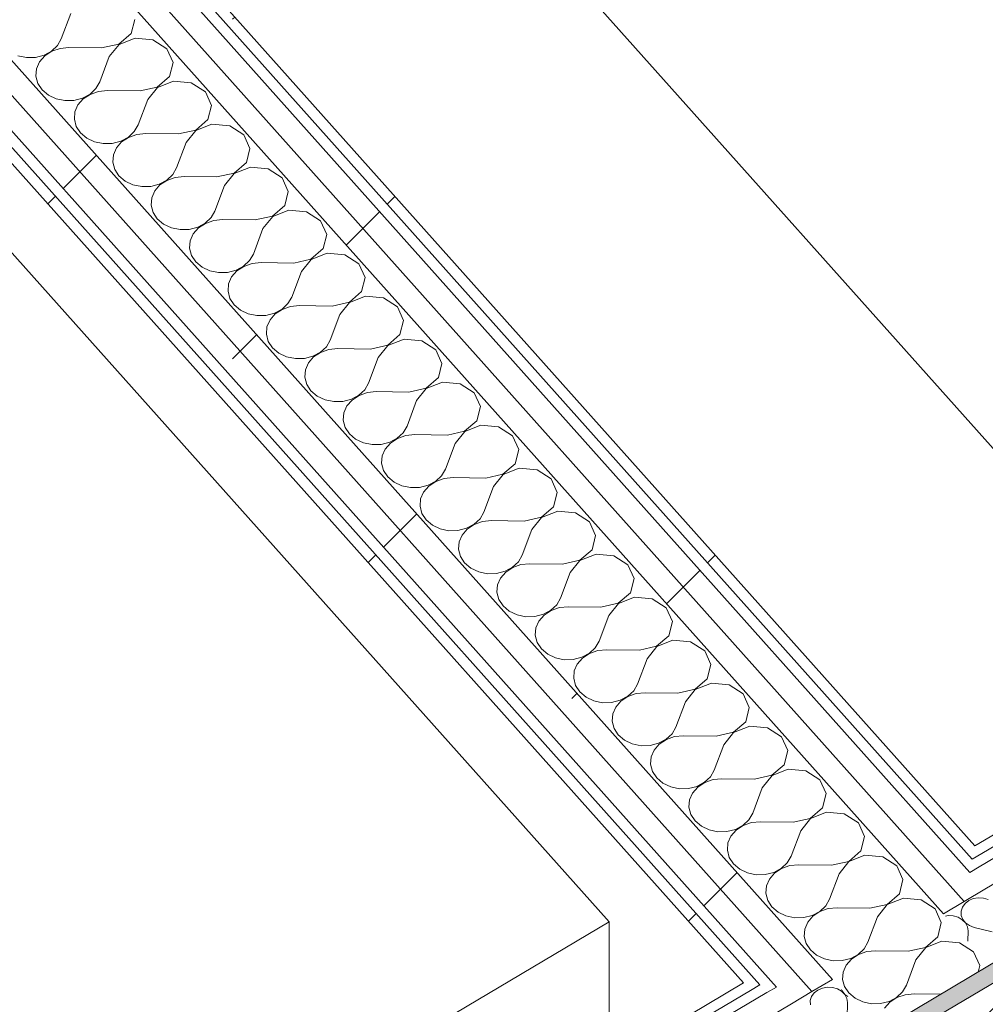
# Model space of a CAD drawing. Header units: millimetres. Extents: x -36631 to 27388, y -24993 to 6945.
# Tile 52 of 256: x -13536 to -13013, y -8255 to -7722. Entities that reach past the tile are written whole.
import ezdxf

# ---------------------------------------------------------------- set-up
doc = ezdxf.new("R2010")
doc.units = ezdxf.units.MM
doc.header["$MEASUREMENT"] = 0
doc.linetypes.add('Wipeout_Contour', pattern=[1000, 0, -1000])
for name, color, linetype in [('12_FAÇ_Façana', 7, 'Continuous'), ('Nuevo_08_E_Envans secs', 7, 'Continuous'), ('Nuevo_09_EI_Mobiliari cuines', 7, 'Continuous'), ('Nuevo_09_EI_Mobiliari general', 7, 'Continuous')]:
    doc.layers.add(name, color=color, linetype=linetype)
for name, color, linetype, lineweight, true_color in [('12_FAÇ_Façana_Pluma_Nº__176', 7, 'Continuous', 15, 0x93a0c6), ('Nuevo_08_E_Envans secs_Pluma_Nº__102', 7, 'Continuous', 5, 0xcccccc), ('Nuevo_08_E_Envans secs_Pluma_Nº__171', 171, 'Continuous', 13, 0xaaaaff), ('Nuevo_08_E_Envans secs_Pluma_Nº__177', 7, 'Continuous', 15, 0xf7e046)]:
    doc.layers.add(name, color=color, linetype=linetype, lineweight=lineweight, true_color=true_color)
for name, color, linetype, lineweight in [('12_FAÇ_Façana_Pluma_Nº__2', 8, 'Continuous', 5), ('12_FAÇ_Façana_Pluma_Nº__7', 7, 'Continuous', 5), ('Nuevo_08_E_Envans secs_Pluma_Nº__1', 7, 'Continuous', 5), ('Nuevo_09_EI_Mobiliari cuines_Pluma_Nº__1', 7, 'Continuous', 5), ('Nuevo_09_EI_Mobiliari cuines_Pluma_Nº__24', 252, 'Continuous', 5), ('Nuevo_09_EI_Mobiliari general_Pluma_Nº__1', 7, 'Continuous', 5)]:
    doc.layers.add(name, color=color, linetype=linetype, lineweight=lineweight)
pattern_1 = [(45, (0, 0), (-183.8478, 183.8478), [195, -65]), (45, (7e-14, 183.85), (-183.8478, 183.8478), [195, -65])]

# ---------------------------------------------------------------- blocks, each defined once
blk = doc.blocks.new('Elem Sección_78_1')
at = {"layer": '12_FAÇ_Façana_Pluma_Nº__176', "linetype": 'Continuous', "lineweight": 0, "true_color": 0x495063}
blk.add_hatch(color=251, dxfattribs=at).paths.add_polyline_path([(-13789.9, -8695.06), (-13783.66, -8702.05), (-11380.21, -7278.72), (-11386.45, -7271.74)])
at = {"layer": '12_FAÇ_Façana_Pluma_Nº__2', "linetype": 'Continuous', "lineweight": 5}
h = blk.add_hatch(dxfattribs=at)
h.set_pattern_fill('Ceramic_0001', color=8, style=0, pattern_type=2)
h.set_pattern_definition([(45, (0, 0), (-21.213203, 21.213203), [])])
h.paths.add_polyline_path([(-13783.66, -8702.05), (-13649.45, -8852.22), (-11246.01, -7428.9), (-11380.21, -7278.72)])
at = {"layer": '12_FAÇ_Façana_Pluma_Nº__7', "color": 7, "linetype": 'Continuous', "lineweight": 5}
blk.add_line((-11380.21, -7278.72), (-13783.66, -8702.05), dxfattribs=at)
at = {"layer": '12_FAÇ_Façana_Pluma_Nº__7', "color": 7, "linetype": 'Continuous', "lineweight": 5, "flags": 128}
blk.add_lwpolyline([(-11386.45, -7271.74), (-13010.64, -8233.58), (-13070.71, -8269.16), (-13789.9, -8695.06)], dxfattribs=at)
blk = doc.blocks.new('*X247')
at = {"layer": 'Nuevo_08_E_Envans secs_Pluma_Nº__102', "color": 254, "linetype": 'Continuous', "lineweight": 5, "true_color": 0xcccccc}
for p, q in [((-13508.25, -7718.36), (-13513.46, -7732.12)), ((-13475.65, -7729.21), (-13473.71, -7721.5)), ((-13515.52, -7735.72), (-13513.46, -7732.12)), ((-13482.27, -7734.94), (-13475.65, -7729.21)), ((-13473.45, -7731.67), (-13482.19, -7735.03)), ((-13463.84, -7732.54), (-13473.45, -7731.67)), ((-13456.24, -7737.4), (-13463.84, -7732.54)), ((-13522.8, -7740.9), (-13518.71, -7738.72)), ((-13518.63, -7738.81), (-13522.43, -7741.3)), ((-13518.71, -7738.72), (-13515.52, -7735.72)), ((-13514.14, -7737.26), (-13518.63, -7738.81)), ((-13509.29, -7736.77), (-13514.14, -7737.26)), ((-13491.61, -7736.98), (-13509.29, -7736.77)), ((-13491.61, -7736.98), (-13482.27, -7734.94)), ((-13482.19, -7735.03), (-13487.45, -7741.64)), ((-13452.91, -7744.78), (-13456.24, -7737.4)), ((-13537.06, -7741.21), (-13532.33, -7742.19)), ((-13532.33, -7742.19), (-13527.45, -7742.09)), ((-13527.45, -7742.09), (-13522.8, -7740.9)), ((-13525.26, -7744.54), (-13526.88, -7748.29)), ((-13522.43, -7741.3), (-13525.26, -7744.54)), ((-13487.45, -7741.64), (-13492.65, -7755.4)), ((-13454.84, -7752.49), (-13452.91, -7744.78)), ((-13526.88, -7748.29), (-13527.19, -7752.25)), ((-13527.19, -7752.25), (-13526.16, -7756.14)), ((-13494.71, -7759), (-13492.65, -7755.4)), ((-13461.47, -7758.22), (-13454.84, -7752.49)), ((-13452.64, -7754.95), (-13461.38, -7758.32)), ((-13443.04, -7755.83), (-13452.64, -7754.95)), ((-13526.16, -7756.14), (-13523.86, -7759.64)), ((-13523.86, -7759.64), (-13520.47, -7762.5)), ((-13497.91, -7762), (-13494.71, -7759)), ((-13493.33, -7760.55), (-13497.82, -7762.1)), ((-13488.49, -7760.06), (-13493.33, -7760.55)), ((-13470.8, -7760.26), (-13488.49, -7760.06)), ((-13470.8, -7760.26), (-13461.47, -7758.22)), ((-13461.38, -7758.32), (-13466.64, -7764.92)), ((-13435.43, -7760.68), (-13443.04, -7755.83)), ((-13432.1, -7768.07), (-13435.43, -7760.68)), ((-13520.47, -7762.5), (-13516.25, -7764.49)), ((-13516.25, -7764.49), (-13511.52, -7765.48)), ((-13511.52, -7765.48), (-13506.65, -7765.37)), ((-13506.65, -7765.37), (-13501.99, -7764.18)), ((-13501.63, -7764.59), (-13504.45, -7767.83)), ((-13501.99, -7764.18), (-13497.91, -7762)), ((-13497.82, -7762.1), (-13501.63, -7764.59)), ((-13466.64, -7764.92), (-13471.84, -7778.68)), ((-13504.45, -7767.83), (-13506.08, -7771.57)), ((-13434.03, -7775.78), (-13432.1, -7768.07)), ((-13506.08, -7771.57), (-13506.38, -7775.54)), ((-13506.38, -7775.54), (-13505.35, -7779.42)), ((-13440.66, -7781.51), (-13434.03, -7775.78)), ((-13505.35, -7779.42), (-13503.05, -7782.92)), ((-13473.91, -7782.28), (-13471.84, -7778.68)), ((-13450, -7783.55), (-13440.66, -7781.51)), ((-13440.58, -7781.6), (-13445.83, -7788.2)), ((-13431.84, -7778.23), (-13440.58, -7781.6)), ((-13422.23, -7779.11), (-13431.84, -7778.23)), ((-13414.63, -7783.96), (-13422.23, -7779.11)), ((-13503.05, -7782.92), (-13499.66, -7785.78)), ((-13499.66, -7785.78), (-13495.44, -7787.78)), ((-13485.84, -7788.65), (-13481.18, -7787.46)), ((-13481.18, -7787.46), (-13477.1, -7785.28)), ((-13477.02, -7785.38), (-13480.82, -7787.87)), ((-13477.1, -7785.28), (-13473.91, -7782.28)), ((-13472.52, -7783.83), (-13477.02, -7785.38)), ((-13467.68, -7783.34), (-13472.52, -7783.83)), ((-13450, -7783.55), (-13467.68, -7783.34)), ((-13411.29, -7791.35), (-13414.63, -7783.96)), ((-13495.44, -7787.78), (-13490.72, -7788.76)), ((-13490.72, -7788.76), (-13485.84, -7788.65)), ((-13483.64, -7791.11), (-13485.27, -7794.86)), ((-13480.82, -7787.87), (-13483.64, -7791.11)), ((-13445.83, -7788.2), (-13451.04, -7801.96)), ((-13413.23, -7799.06), (-13411.29, -7791.35)), ((-13485.27, -7794.86), (-13485.58, -7798.82)), ((-13485.58, -7798.82), (-13484.54, -7802.7)), ((-13484.54, -7802.7), (-13482.24, -7806.2)), ((-13453.1, -7805.56), (-13451.04, -7801.96)), ((-13419.85, -7804.79), (-13413.23, -7799.06)), ((-13411.03, -7801.52), (-13419.77, -7804.88)), ((-13401.42, -7802.39), (-13411.03, -7801.52)), ((-13393.82, -7807.25), (-13401.42, -7802.39)), ((-13482.24, -7806.2), (-13478.86, -7809.06)), ((-13460.37, -7810.75), (-13456.29, -7808.57)), ((-13456.21, -7808.66), (-13460.01, -7811.15)), ((-13456.29, -7808.57), (-13453.1, -7805.56)), ((-13451.72, -7807.11), (-13456.21, -7808.66)), ((-13446.87, -7806.62), (-13451.72, -7807.11)), ((-13429.19, -7806.83), (-13446.87, -7806.62)), ((-13429.19, -7806.83), (-13419.85, -7804.79)), ((-13419.77, -7804.88), (-13425.03, -7811.49)), ((-13390.49, -7814.63), (-13393.82, -7807.25)), ((-13478.86, -7809.06), (-13474.64, -7811.06)), ((-13474.64, -7811.06), (-13469.91, -7812.04)), ((-13469.91, -7812.04), (-13465.03, -7811.93)), ((-13465.03, -7811.93), (-13460.37, -7810.75)), ((-13460.01, -7811.15), (-13462.84, -7814.39)), ((-13425.03, -7811.49), (-13430.23, -7825.25)), ((-13464.46, -7818.14), (-13464.77, -7822.1)), ((-13462.84, -7814.39), (-13464.46, -7818.14)), ((-13392.42, -7822.34), (-13390.49, -7814.63)), ((-13464.77, -7822.1), (-13463.74, -7825.98)), ((-13399.05, -7828.07), (-13392.42, -7822.34)), ((-13390.22, -7824.8), (-13398.96, -7828.17)), ((-13380.62, -7825.67), (-13390.22, -7824.8)), ((-13463.74, -7825.98), (-13461.44, -7829.49)), ((-13461.44, -7829.49), (-13458.05, -7832.35)), ((-13435.49, -7831.85), (-13432.29, -7828.85)), ((-13432.29, -7828.85), (-13430.23, -7825.25)), ((-13426.07, -7829.9), (-13430.91, -7830.4)), ((-13408.38, -7830.11), (-13426.07, -7829.9)), ((-13408.38, -7830.11), (-13399.05, -7828.07)), ((-13398.96, -7828.17), (-13404.22, -7834.77)), ((-13373.01, -7830.53), (-13380.62, -7825.67)), ((-13458.05, -7832.35), (-13453.83, -7834.34)), ((-13453.83, -7834.34), (-13449.1, -7835.32)), ((-13449.1, -7835.32), (-13444.22, -7835.22)), ((-13444.22, -7835.22), (-13439.57, -7834.03)), ((-13439.21, -7834.43), (-13442.03, -7837.68)), ((-13439.57, -7834.03), (-13435.49, -7831.85)), ((-13435.4, -7831.94), (-13439.21, -7834.43)), ((-13430.91, -7830.4), (-13435.4, -7831.94)), ((-13404.22, -7834.77), (-13409.42, -7848.53)), ((-13369.68, -7837.91), (-13373.01, -7830.53)), ((-13442.03, -7837.68), (-13443.66, -7841.42)), ((-13371.61, -7845.62), (-13369.68, -7837.91)), ((-13443.66, -7841.42), (-13443.96, -7845.39)), ((-13443.96, -7845.39), (-13442.93, -7849.27)), ((-13378.24, -7851.35), (-13371.61, -7845.62)), ((-13442.93, -7849.27), (-13440.63, -7852.77)), ((-13411.49, -7852.13), (-13409.42, -7848.53)), ((-13387.58, -7853.4), (-13378.24, -7851.35)), ((-13378.15, -7851.45), (-13383.41, -7858.05)), ((-13369.42, -7848.08), (-13378.15, -7851.45)), ((-13359.81, -7848.96), (-13369.42, -7848.08)), ((-13352.21, -7853.81), (-13359.81, -7848.96)), ((-13440.63, -7852.77), (-13437.24, -7855.63)), ((-13437.24, -7855.63), (-13433.02, -7857.63)), ((-13418.76, -7857.31), (-13414.68, -7855.13)), ((-13414.6, -7855.23), (-13418.4, -7857.72)), ((-13414.68, -7855.13), (-13411.49, -7852.13)), ((-13410.1, -7853.68), (-13414.6, -7855.23)), ((-13405.26, -7853.19), (-13410.1, -7853.68)), ((-13387.58, -7853.4), (-13405.26, -7853.19)), ((-13348.87, -7861.2), (-13352.21, -7853.81)), ((-13433.02, -7857.63), (-13428.3, -7858.61)), ((-13428.3, -7858.61), (-13423.42, -7858.5)), ((-13423.42, -7858.5), (-13418.76, -7857.31)), ((-13421.22, -7860.96), (-13422.85, -7864.7)), ((-13418.4, -7857.72), (-13421.22, -7860.96)), ((-13383.41, -7858.05), (-13388.61, -7871.81)), ((-13350.81, -7868.91), (-13348.87, -7861.2)), ((-13422.85, -7864.7), (-13423.16, -7868.67)), ((-13423.16, -7868.67), (-13422.12, -7872.55)), ((-13422.12, -7872.55), (-13419.82, -7876.05)), ((-13390.68, -7875.41), (-13388.61, -7871.81)), ((-13357.43, -7874.64), (-13350.81, -7868.91)), ((-13348.61, -7871.36), (-13357.35, -7874.73)), ((-13339, -7872.24), (-13348.61, -7871.36)), ((-13331.4, -7877.09), (-13339, -7872.24)), ((-13419.82, -7876.05), (-13416.44, -7878.91)), ((-13393.87, -7878.42), (-13390.68, -7875.41)), ((-13389.3, -7876.96), (-13393.79, -7878.51)), ((-13384.45, -7876.47), (-13389.3, -7876.96)), ((-13366.77, -7876.68), (-13384.45, -7876.47)), ((-13366.77, -7876.68), (-13357.43, -7874.64)), ((-13357.35, -7874.73), (-13362.61, -7881.33)), ((-13328.07, -7884.48), (-13331.4, -7877.09)), ((-13416.44, -7878.91), (-13412.22, -7880.91)), ((-13412.22, -7880.91), (-13407.49, -7881.89)), ((-13407.49, -7881.89), (-13402.61, -7881.78)), ((-13402.61, -7881.78), (-13397.95, -7880.59)), ((-13397.59, -7881), (-13400.41, -7884.24)), ((-13397.95, -7880.59), (-13393.87, -7878.42)), ((-13393.79, -7878.51), (-13397.59, -7881)), ((-13362.61, -7881.33), (-13367.81, -7895.1)), ((-13402.04, -7887.99), (-13402.35, -7891.95)), ((-13400.41, -7884.24), (-13402.04, -7887.99)), ((-13330, -7892.19), (-13328.07, -7884.48)), ((-13402.35, -7891.95), (-13401.32, -7895.83)), ((-13336.63, -7897.92), (-13330, -7892.19)), ((-13401.32, -7895.83), (-13399.02, -7899.34)), ((-13399.02, -7899.34), (-13395.63, -7902.19)), ((-13373.07, -7901.7), (-13369.87, -7898.7)), ((-13369.87, -7898.7), (-13367.81, -7895.1)), ((-13345.96, -7899.96), (-13336.63, -7897.92)), ((-13336.54, -7898.01), (-13341.8, -7904.62)), ((-13327.8, -7894.65), (-13336.54, -7898.01)), ((-13318.2, -7895.52), (-13327.8, -7894.65)), ((-13310.59, -7900.38), (-13318.2, -7895.52)), ((-13395.63, -7902.19), (-13391.41, -7904.19)), ((-13391.41, -7904.19), (-13386.68, -7905.17)), ((-13381.8, -7905.07), (-13377.15, -7903.88)), ((-13376.79, -7904.28), (-13379.61, -7907.52)), ((-13377.15, -7903.88), (-13373.07, -7901.7)), ((-13372.98, -7901.79), (-13376.79, -7904.28)), ((-13368.49, -7900.24), (-13372.98, -7901.79)), ((-13363.65, -7899.75), (-13368.49, -7900.24)), ((-13345.96, -7899.96), (-13363.65, -7899.75)), ((-13341.8, -7904.62), (-13347, -7918.38)), ((-13307.26, -7907.76), (-13310.59, -7900.38)), ((-13386.68, -7905.17), (-13381.8, -7905.07)), ((-13379.61, -7907.52), (-13381.24, -7911.27)), ((-13309.19, -7915.47), (-13307.26, -7907.76)), ((-13381.24, -7911.27), (-13381.54, -7915.23)), ((-13381.54, -7915.23), (-13380.51, -7919.12)), ((-13380.51, -7919.12), (-13378.21, -7922.62)), ((-13349.07, -7921.98), (-13347, -7918.38)), ((-13315.82, -7921.2), (-13309.19, -7915.47)), ((-13307, -7917.93), (-13315.73, -7921.3)), ((-13297.39, -7918.81), (-13307, -7917.93)), ((-13289.79, -7923.66), (-13297.39, -7918.81)), ((-13378.21, -7922.62), (-13374.82, -7925.48)), ((-13374.82, -7925.48), (-13370.6, -7927.47)), ((-13356.34, -7927.16), (-13352.26, -7924.98)), ((-13352.18, -7925.08), (-13355.98, -7927.57)), ((-13352.26, -7924.98), (-13349.07, -7921.98)), ((-13347.68, -7923.53), (-13352.18, -7925.08)), ((-13342.84, -7923.04), (-13347.68, -7923.53)), ((-13325.16, -7923.24), (-13342.84, -7923.04)), ((-13325.16, -7923.24), (-13315.82, -7921.2)), ((-13315.73, -7921.3), (-13320.99, -7927.9)), ((-13286.45, -7931.05), (-13289.79, -7923.66)), ((-13370.6, -7927.47), (-13365.88, -7928.46)), ((-13365.88, -7928.46), (-13361, -7928.35)), ((-13361, -7928.35), (-13356.34, -7927.16)), ((-13358.8, -7930.81), (-13360.43, -7934.55)), ((-13355.98, -7927.57), (-13358.8, -7930.81)), ((-13320.99, -7927.9), (-13326.19, -7941.66)), ((-13288.39, -7938.76), (-13286.45, -7931.05)), ((-13360.43, -7934.55), (-13360.74, -7938.52)), ((-13360.74, -7938.52), (-13359.7, -7942.4)), ((-13328.26, -7945.26), (-13326.19, -7941.66)), ((-13295.01, -7944.49), (-13288.39, -7938.76)), ((-13286.19, -7941.21), (-13294.93, -7944.58)), ((-13276.58, -7942.09), (-13286.19, -7941.21)), ((-13359.7, -7942.4), (-13357.4, -7945.9)), ((-13357.4, -7945.9), (-13354.02, -7948.76)), ((-13331.45, -7948.26), (-13328.26, -7945.26)), ((-13326.88, -7946.81), (-13331.37, -7948.36)), ((-13322.03, -7946.32), (-13326.88, -7946.81)), ((-13304.35, -7946.53), (-13322.03, -7946.32)), ((-13304.35, -7946.53), (-13295.01, -7944.49)), ((-13294.93, -7944.58), (-13300.19, -7951.18)), ((-13268.98, -7946.94), (-13276.58, -7942.09)), ((-13265.65, -7954.33), (-13268.98, -7946.94)), ((-13354.02, -7948.76), (-13349.8, -7950.76)), ((-13349.8, -7950.76), (-13345.07, -7951.74)), ((-13345.07, -7951.74), (-13340.19, -7951.63)), ((-13340.19, -7951.63), (-13335.53, -7950.44)), ((-13335.17, -7950.85), (-13337.99, -7954.09)), ((-13335.53, -7950.44), (-13331.45, -7948.26)), ((-13331.37, -7948.36), (-13335.17, -7950.85)), ((-13300.19, -7951.18), (-13305.39, -7964.94)), ((-13339.62, -7957.83), (-13339.93, -7961.8)), ((-13337.99, -7954.09), (-13339.62, -7957.83)), ((-13267.58, -7962.04), (-13265.65, -7954.33)), ((-13339.93, -7961.8), (-13338.89, -7965.68)), ((-13274.21, -7967.77), (-13267.58, -7962.04)), ((-13338.89, -7965.68), (-13336.6, -7969.18)), ((-13310.65, -7971.55), (-13307.45, -7968.54)), ((-13307.45, -7968.54), (-13305.39, -7964.94)), ((-13283.54, -7969.81), (-13274.21, -7967.77)), ((-13274.12, -7967.86), (-13279.38, -7974.47)), ((-13265.38, -7964.5), (-13274.12, -7967.86)), ((-13255.78, -7965.37), (-13265.38, -7964.5)), ((-13248.17, -7970.23), (-13255.78, -7965.37)), ((-13336.6, -7969.18), (-13333.21, -7972.04)), ((-13333.21, -7972.04), (-13328.99, -7974.04)), ((-13328.99, -7974.04), (-13324.26, -7975.02)), ((-13319.38, -7974.91), (-13314.73, -7973.73)), ((-13314.73, -7973.73), (-13310.65, -7971.55)), ((-13310.56, -7971.64), (-13314.37, -7974.13)), ((-13306.07, -7970.09), (-13310.56, -7971.64)), ((-13301.23, -7969.6), (-13306.07, -7970.09)), ((-13283.54, -7969.81), (-13301.23, -7969.6)), ((-13244.84, -7977.61), (-13248.17, -7970.23)), ((-13324.26, -7975.02), (-13319.38, -7974.91)), ((-13317.19, -7977.37), (-13318.82, -7981.12)), ((-13314.37, -7974.13), (-13317.19, -7977.37)), ((-13279.38, -7974.47), (-13284.58, -7988.23)), ((-13246.77, -7985.32), (-13244.84, -7977.61)), ((-13318.82, -7981.12), (-13319.12, -7985.08)), ((-13319.12, -7985.08), (-13318.09, -7988.96)), ((-13318.09, -7988.96), (-13315.79, -7992.47)), ((-13286.65, -7991.83), (-13284.58, -7988.23)), ((-13253.4, -7991.05), (-13246.77, -7985.32)), ((-13244.58, -7987.78), (-13253.31, -7991.15)), ((-13234.97, -7988.65), (-13244.58, -7987.78)), ((-13227.37, -7993.51), (-13234.97, -7988.65)), ((-13315.79, -7992.47), (-13312.4, -7995.33)), ((-13312.4, -7995.33), (-13308.18, -7997.32)), ((-13293.92, -7997.01), (-13289.84, -7994.83)), ((-13289.76, -7994.92), (-13293.56, -7997.41)), ((-13289.84, -7994.83), (-13286.65, -7991.83)), ((-13285.26, -7993.37), (-13289.76, -7994.92)), ((-13280.42, -7992.88), (-13285.26, -7993.37)), ((-13262.73, -7993.09), (-13280.42, -7992.88)), ((-13262.73, -7993.09), (-13253.4, -7991.05)), ((-13253.31, -7991.15), (-13258.57, -7997.75)), ((-13224.03, -8000.89), (-13227.37, -7993.51)), ((-13308.18, -7997.32), (-13303.46, -7998.3)), ((-13303.46, -7998.3), (-13298.58, -7998.2)), ((-13298.58, -7998.2), (-13293.92, -7997.01)), ((-13296.38, -8000.66), (-13298.01, -8004.4)), ((-13293.56, -7997.41), (-13296.38, -8000.66)), ((-13258.57, -7997.75), (-13263.77, -8011.51)), ((-13298.01, -8004.4), (-13298.32, -8008.36)), ((-13225.97, -8008.6), (-13224.03, -8000.89)), ((-13298.32, -8008.36), (-13297.28, -8012.25)), ((-13232.59, -8014.33), (-13225.97, -8008.6)), ((-13223.77, -8011.06), (-13232.51, -8014.43)), ((-13214.16, -8011.94), (-13223.77, -8011.06)), ((-13297.28, -8012.25), (-13294.98, -8015.75)), ((-13294.98, -8015.75), (-13291.6, -8018.61)), ((-13269.03, -8018.11), (-13265.84, -8015.11)), ((-13264.46, -8016.66), (-13268.95, -8018.21)), ((-13265.84, -8015.11), (-13263.77, -8011.51)), ((-13259.61, -8016.17), (-13264.46, -8016.66)), ((-13241.93, -8016.37), (-13259.61, -8016.17)), ((-13241.93, -8016.37), (-13232.59, -8014.33)), ((-13232.51, -8014.43), (-13237.77, -8021.03)), ((-13206.56, -8016.79), (-13214.16, -8011.94)), ((-13291.6, -8018.61), (-13287.38, -8020.61)), ((-13287.38, -8020.61), (-13282.65, -8021.59)), ((-13282.65, -8021.59), (-13277.77, -8021.48)), ((-13277.77, -8021.48), (-13273.11, -8020.29)), ((-13272.75, -8020.7), (-13275.57, -8023.94)), ((-13273.11, -8020.29), (-13269.03, -8018.11)), ((-13268.95, -8018.21), (-13272.75, -8020.7)), ((-13237.77, -8021.03), (-13242.97, -8034.79)), ((-13203.23, -8024.18), (-13206.56, -8016.79)), ((-13275.57, -8023.94), (-13277.2, -8027.68)), ((-13205.16, -8031.89), (-13203.23, -8024.18)), ((-13277.2, -8027.68), (-13277.51, -8031.65)), ((-13277.51, -8031.65), (-13276.47, -8035.53)), ((-13211.79, -8037.62), (-13205.16, -8031.89)), ((-13276.47, -8035.53), (-13274.18, -8039.03)), ((-13245.03, -8038.39), (-13242.97, -8034.79)), ((-13221.12, -8039.66), (-13211.79, -8037.62)), ((-13211.7, -8037.71), (-13216.96, -8044.31)), ((-13202.96, -8034.34), (-13211.7, -8037.71)), ((-13193.36, -8035.22), (-13202.96, -8034.34)), ((-13185.75, -8040.07), (-13193.36, -8035.22)), ((-13274.18, -8039.03), (-13270.79, -8041.89)), ((-13270.79, -8041.89), (-13266.57, -8043.89)), ((-13252.31, -8043.57), (-13248.23, -8041.4)), ((-13248.14, -8041.49), (-13251.95, -8043.98)), ((-13248.23, -8041.4), (-13245.03, -8038.39)), ((-13243.65, -8039.94), (-13248.14, -8041.49)), ((-13238.81, -8039.45), (-13243.65, -8039.94)), ((-13221.12, -8039.66), (-13238.81, -8039.45)), ((-13182.42, -8047.46), (-13185.75, -8040.07)), ((-13266.57, -8043.89), (-13261.84, -8044.87)), ((-13261.84, -8044.87), (-13256.96, -8044.76)), ((-13256.96, -8044.76), (-13252.31, -8043.57)), ((-13254.77, -8047.22), (-13256.39, -8050.97)), ((-13251.95, -8043.98), (-13254.77, -8047.22)), ((-13216.96, -8044.31), (-13222.16, -8058.08)), ((-13184.35, -8055.17), (-13182.42, -8047.46)), ((-13256.39, -8050.97), (-13256.7, -8054.93)), ((-13256.7, -8054.93), (-13255.67, -8058.81)), ((-13255.67, -8058.81), (-13253.37, -8062.32)), ((-13224.23, -8061.67), (-13222.16, -8058.08)), ((-13190.98, -8060.9), (-13184.35, -8055.17)), ((-13182.16, -8057.63), (-13190.89, -8060.99)), ((-13172.55, -8058.5), (-13182.16, -8057.63)), ((-13164.94, -8063.36), (-13172.55, -8058.5)), ((-13253.37, -8062.32), (-13249.98, -8065.17)), ((-13227.42, -8064.68), (-13224.23, -8061.67)), ((-13222.84, -8063.22), (-13227.34, -8064.77)), ((-13218, -8062.73), (-13222.84, -8063.22)), ((-13200.31, -8062.94), (-13218, -8062.73)), ((-13200.31, -8062.94), (-13190.98, -8060.9)), ((-13190.89, -8060.99), (-13196.15, -8067.6)), ((-13161.61, -8070.74), (-13164.94, -8063.36)), ((-13249.98, -8065.17), (-13245.76, -8067.17)), ((-13245.76, -8067.17), (-13241.04, -8068.15)), ((-13241.04, -8068.15), (-13236.16, -8068.05)), ((-13236.16, -8068.05), (-13231.5, -8066.86)), ((-13231.14, -8067.26), (-13233.96, -8070.5)), ((-13231.5, -8066.86), (-13227.42, -8064.68)), ((-13227.34, -8064.77), (-13231.14, -8067.26)), ((-13196.15, -8067.6), (-13201.35, -8081.36)), ((-13235.59, -8074.25), (-13235.9, -8078.21)), ((-13233.96, -8070.5), (-13235.59, -8074.25)), ((-13163.55, -8078.45), (-13161.61, -8070.74)), ((-13235.9, -8078.21), (-13234.86, -8082.09)), ((-13170.17, -8084.18), (-13163.55, -8078.45)), ((-13234.86, -8082.09), (-13232.56, -8085.6)), ((-13232.56, -8085.6), (-13229.18, -8088.46)), ((-13206.61, -8087.96), (-13203.42, -8084.96)), ((-13203.42, -8084.96), (-13201.35, -8081.36)), ((-13179.51, -8086.22), (-13170.17, -8084.18)), ((-13170.09, -8084.28), (-13175.35, -8090.88)), ((-13161.35, -8080.91), (-13170.09, -8084.28)), ((-13151.74, -8081.78), (-13161.35, -8080.91)), ((-13144.14, -8086.64), (-13151.74, -8081.78)), ((-13229.18, -8088.46), (-13224.96, -8090.45)), ((-13224.96, -8090.45), (-13220.23, -8091.44)), ((-13215.35, -8091.33), (-13210.69, -8090.14)), ((-13210.33, -8090.55), (-13213.15, -8093.79)), ((-13210.69, -8090.14), (-13206.61, -8087.96)), ((-13206.53, -8088.06), (-13210.33, -8090.55)), ((-13202.04, -8086.51), (-13206.53, -8088.06)), ((-13197.19, -8086.01), (-13202.04, -8086.51)), ((-13179.51, -8086.22), (-13197.19, -8086.01)), ((-13175.35, -8090.88), (-13180.55, -8104.64)), ((-13140.8, -8094.03), (-13144.14, -8086.64)), ((-13220.23, -8091.44), (-13215.35, -8091.33)), ((-13213.15, -8093.79), (-13214.78, -8097.53)), ((-13142.74, -8101.73), (-13140.8, -8094.03)), ((-13214.78, -8097.53), (-13215.09, -8101.5)), ((-13215.09, -8101.5), (-13214.05, -8105.38)), ((-13149.36, -8107.47), (-13142.74, -8101.73)), ((-13214.05, -8105.38), (-13211.76, -8108.88)), ((-13182.61, -8108.24), (-13180.55, -8104.64)), ((-13140.54, -8104.19), (-13149.28, -8107.56)), ((-13130.94, -8105.07), (-13140.54, -8104.19)), ((-13123.33, -8109.92), (-13130.94, -8105.07)), ((-13211.76, -8108.88), (-13208.37, -8111.74)), ((-13208.37, -8111.74), (-13204.15, -8113.74)), ((-13189.89, -8113.42), (-13185.81, -8111.24)), ((-13185.72, -8111.34), (-13189.53, -8113.83)), ((-13185.81, -8111.24), (-13182.61, -8108.24)), ((-13181.23, -8109.79), (-13185.72, -8111.34)), ((-13176.39, -8109.3), (-13181.23, -8109.79)), ((-13158.7, -8109.51), (-13176.39, -8109.3)), ((-13158.7, -8109.51), (-13149.36, -8107.47)), ((-13149.28, -8107.56), (-13154.54, -8114.16)), ((-13120, -8117.31), (-13123.33, -8109.92)), ((-13204.15, -8113.74), (-13199.42, -8114.72)), ((-13199.42, -8114.72), (-13194.54, -8114.61)), ((-13194.54, -8114.61), (-13189.89, -8113.42)), ((-13192.35, -8117.07), (-13193.97, -8120.81)), ((-13189.53, -8113.83), (-13192.35, -8117.07)), ((-13154.54, -8114.16), (-13159.74, -8127.92)), ((-13121.93, -8125.02), (-13120, -8117.31)), ((-13193.97, -8120.81), (-13194.28, -8124.78)), ((-13194.28, -8124.78), (-13193.25, -8128.66)), ((-13161.81, -8131.52), (-13159.74, -8127.92)), ((-13128.56, -8130.75), (-13121.93, -8125.02)), ((-13119.74, -8127.48), (-13128.47, -8130.84)), ((-13110.13, -8128.35), (-13119.74, -8127.48)), ((-13102.52, -8133.21), (-13110.13, -8128.35)), ((-13193.25, -8128.66), (-13190.95, -8132.16)), ((-13190.95, -8132.16), (-13187.56, -8135.02)), ((-13165, -8134.53), (-13161.81, -8131.52)), ((-13160.42, -8133.07), (-13164.92, -8134.62)), ((-13155.58, -8132.58), (-13160.42, -8133.07)), ((-13137.89, -8132.79), (-13155.58, -8132.58)), ((-13137.89, -8132.79), (-13128.56, -8130.75)), ((-13128.47, -8130.84), (-13133.73, -8137.45)), ((-13099.19, -8140.59), (-13102.52, -8133.21)), ((-13187.56, -8135.02), (-13183.34, -8137.02)), ((-13183.34, -8137.02), (-13178.62, -8138)), ((-13178.62, -8138), (-13173.74, -8137.89)), ((-13173.74, -8137.89), (-13169.08, -8136.71)), ((-13168.72, -8137.11), (-13171.54, -8140.35)), ((-13169.08, -8136.71), (-13165, -8134.53)), ((-13164.92, -8134.62), (-13168.72, -8137.11)), ((-13133.73, -8137.45), (-13138.93, -8151.21)), ((-13173.17, -8144.1), (-13173.48, -8148.06)), ((-13171.54, -8140.35), (-13173.17, -8144.1)), ((-13101.13, -8148.3), (-13099.19, -8140.59)), ((-13173.48, -8148.06), (-13172.44, -8151.94)), ((-13107.75, -8154.03), (-13101.13, -8148.3)), ((-13172.44, -8151.94), (-13170.14, -8155.45)), ((-13144.19, -8157.81), (-13141, -8154.81)), ((-13141, -8154.81), (-13138.93, -8151.21)), ((-13117.09, -8156.07), (-13107.75, -8154.03)), ((-13107.67, -8154.13), (-13112.93, -8160.73)), ((-13098.93, -8150.76), (-13107.67, -8154.13)), ((-13089.32, -8151.63), (-13098.93, -8150.76)), ((-13081.72, -8156.49), (-13089.32, -8151.63)), ((-13170.14, -8155.45), (-13166.76, -8158.31)), ((-13166.76, -8158.31), (-13162.54, -8160.3)), ((-13162.54, -8160.3), (-13157.81, -8161.28)), ((-13152.93, -8161.18), (-13148.27, -8159.99)), ((-13147.91, -8160.39), (-13150.73, -8163.63)), ((-13148.27, -8159.99), (-13144.19, -8157.81)), ((-13144.11, -8157.9), (-13147.91, -8160.39)), ((-13139.62, -8156.35), (-13144.11, -8157.9)), ((-13134.77, -8155.86), (-13139.62, -8156.35)), ((-13117.09, -8156.07), (-13134.77, -8155.86)), ((-13078.38, -8163.87), (-13081.72, -8156.49)), ((-13157.81, -8161.28), (-13152.93, -8161.18)), ((-13150.73, -8163.63), (-13152.36, -8167.38)), ((-13112.93, -8160.73), (-13118.13, -8174.49)), ((-13080.32, -8171.58), (-13078.38, -8163.87)), ((-13152.36, -8167.38), (-13152.67, -8171.34)), ((-13152.67, -8171.34), (-13151.63, -8175.23)), ((-13151.63, -8175.23), (-13149.34, -8178.73)), ((-13120.19, -8178.09), (-13118.13, -8174.49)), ((-13086.94, -8177.31), (-13080.32, -8171.58)), ((-13078.12, -8174.04), (-13086.86, -8177.41)), ((-13068.52, -8174.92), (-13078.12, -8174.04)), ((-13060.91, -8179.77), (-13068.52, -8174.92)), ((-13149.34, -8178.73), (-13145.95, -8181.59)), ((-13145.95, -8181.59), (-13141.73, -8183.58)), ((-13127.47, -8183.27), (-13123.39, -8181.09)), ((-13123.3, -8181.19), (-13127.11, -8183.68)), ((-13123.39, -8181.09), (-13120.19, -8178.09)), ((-13118.81, -8179.64), (-13123.3, -8181.19)), ((-13113.97, -8179.15), (-13118.81, -8179.64)), ((-13096.28, -8179.35), (-13113.97, -8179.15)), ((-13096.28, -8179.35), (-13086.94, -8177.31)), ((-13086.86, -8177.41), (-13092.12, -8184.01)), ((-13057.58, -8187.16), (-13060.91, -8179.77)), ((-13141.73, -8183.58), (-13137, -8184.57)), ((-13137, -8184.57), (-13132.12, -8184.46)), ((-13132.12, -8184.46), (-13127.47, -8183.27)), ((-13129.93, -8186.92), (-13131.55, -8190.66)), ((-13127.11, -8183.68), (-13129.93, -8186.92)), ((-13092.12, -8184.01), (-13097.32, -8197.77)), ((-13059.51, -8194.87), (-13057.58, -8187.16)), ((-13131.55, -8190.66), (-13131.86, -8194.63)), ((-13131.86, -8194.63), (-13130.83, -8198.51)), ((-13099.39, -8201.37), (-13097.32, -8197.77)), ((-13066.14, -8200.6), (-13059.51, -8194.87)), ((-13057.32, -8197.32), (-13066.05, -8200.69)), ((-13047.71, -8198.2), (-13057.32, -8197.32)), ((-13130.83, -8198.51), (-13128.53, -8202.01)), ((-13128.53, -8202.01), (-13125.14, -8204.87)), ((-13102.58, -8204.38), (-13099.39, -8201.37)), ((-13098, -8202.92), (-13102.5, -8204.47)), ((-13093.16, -8202.43), (-13098, -8202.92)), ((-13075.47, -8202.64), (-13093.16, -8202.43)), ((-13075.47, -8202.64), (-13066.14, -8200.6)), ((-13066.05, -8200.69), (-13071.31, -8207.29)), ((-13040.1, -8203.05), (-13047.71, -8198.2)), ((-13036.77, -8210.44), (-13040.1, -8203.05)), ((-13125.14, -8204.87), (-13120.92, -8206.87)), ((-13120.92, -8206.87), (-13116.2, -8207.85)), ((-13116.2, -8207.85), (-13111.32, -8207.74)), ((-13111.32, -8207.74), (-13106.66, -8206.55)), ((-13106.3, -8206.96), (-13109.12, -8210.2)), ((-13106.66, -8206.55), (-13102.58, -8204.38)), ((-13102.5, -8204.47), (-13106.3, -8206.96)), ((-13071.31, -8207.29), (-13076.51, -8221.05)), ((-13109.12, -8210.2), (-13110.75, -8213.95)), ((-13038.71, -8218.15), (-13036.77, -8210.44)), ((-13110.75, -8213.95), (-13111.06, -8217.91)), ((-13111.06, -8217.91), (-13110.02, -8221.79)), ((-13045.33, -8223.88), (-13038.71, -8218.15)), ((-13110.02, -8221.79), (-13107.72, -8225.29)), ((-13078.58, -8224.65), (-13076.51, -8221.05)), ((-13054.67, -8225.92), (-13045.33, -8223.88)), ((-13045.25, -8223.97), (-13050.51, -8230.58)), ((-13036.51, -8220.61), (-13045.25, -8223.97)), ((-13026.9, -8221.48), (-13036.51, -8220.61)), ((-13019.3, -8226.34), (-13026.9, -8221.48)), ((-13107.72, -8225.29), (-13104.34, -8228.15)), ((-13104.34, -8228.15), (-13100.12, -8230.15)), ((-13090.51, -8231.02), (-13085.85, -8229.84)), ((-13085.85, -8229.84), (-13081.77, -8227.66)), ((-13081.69, -8227.75), (-13085.49, -8230.24)), ((-13081.77, -8227.66), (-13078.58, -8224.65)), ((-13077.2, -8226.2), (-13081.69, -8227.75)), ((-13072.35, -8225.71), (-13077.2, -8226.2)), ((-13054.67, -8225.92), (-13072.35, -8225.71)), ((-13015.96, -8233.72), (-13019.3, -8226.34)), ((-13100.12, -8230.15), (-13095.39, -8231.13)), ((-13095.39, -8231.13), (-13090.51, -8231.02)), ((-13088.31, -8233.48), (-13089.94, -8237.23)), ((-13085.49, -8230.24), (-13088.31, -8233.48)), ((-13050.51, -8230.58), (-13055.71, -8244.34)), ((-13016.85, -8237.27), (-13015.96, -8233.72)), ((-13089.94, -8237.23), (-13090.25, -8241.19)), ((-13090.25, -8241.19), (-13089.21, -8245.07)), ((-13089.21, -8245.07), (-13086.92, -8248.58)), ((-13057.77, -8247.94), (-13055.71, -8244.34)), ((-13086.92, -8248.58), (-13083.53, -8251.44)), ((-13065.05, -8253.12), (-13060.97, -8250.94)), ((-13060.88, -8251.03), (-13064.68, -8253.52)), ((-13060.97, -8250.94), (-13057.77, -8247.94)), ((-13056.39, -8249.49), (-13060.88, -8251.03)), ((-13051.55, -8248.99), (-13056.39, -8249.49)), ((-13036.95, -8249.17), (-13051.55, -8248.99)), ((-13083.53, -8251.44), (-13079.31, -8253.43)), ((-13079.31, -8253.43), (-13074.58, -8254.41)), ((-13074.58, -8254.41), (-13069.7, -8254.31)), ((-13069.7, -8254.31), (-13065.05, -8253.12)), ((-13064.68, -8253.52), (-13067.51, -8256.77))]:
    blk.add_line(p, q, dxfattribs=at)
blk = doc.blocks.new('Elem Sección_217_1')
at = {"layer": 'Nuevo_08_E_Envans secs', "lineweight": 0}
blk.add_blockref('*X247', (0, 0), dxfattribs=at)
at = {"color": 254, "linetype": 'Wipeout_Contour', "lineweight": 0, "ltscale": 63275.094471}
blk.add_wipeout([(-14814, -6365.41), (-14819.15, -6368.46), (-13140.15, -8247.26), (-13135, -8244.21)], dxfattribs=at).dxf.layer = 'Nuevo_08_E_Envans secs'
at = {"layer": 'Nuevo_08_E_Envans secs_Pluma_Nº__171', "linetype": 'Continuous', "lineweight": 13, "true_color": 0xaaaaff}
h = blk.add_hatch(dxfattribs=at)
h.set_pattern_fill('Panellat_HPL_0001', color=161, style=0, pattern_type=2)
h.set_pattern_definition(pattern_1)
h.paths.add_polyline_path([(-14814, -6365.41), (-14819.15, -6368.46), (-13140.15, -8247.26), (-13135, -8244.21)])
at = {"color": 254, "linetype": 'Wipeout_Contour', "lineweight": 0, "ltscale": 62781.755918}
blk.add_wipeout([(-14711.64, -6291.97), (-14722.79, -6298.58), (-13024.45, -8199.04), (-13013.29, -8192.43)], dxfattribs=at).dxf.layer = 'Nuevo_08_E_Envans secs'
at = {"layer": 'Nuevo_08_E_Envans secs_Pluma_Nº__177', "linetype": 'Continuous', "lineweight": 15, "true_color": 0xf7e046}
h = blk.add_hatch(dxfattribs=at)
h.set_pattern_fill('Panellat_HPL_0001', color=53, style=0, pattern_type=2)
h.set_pattern_definition(pattern_1)
h.paths.add_polyline_path([(-14711.64, -6291.97), (-14722.79, -6298.58), (-13024.45, -8199.04), (-13013.29, -8192.43)])
at = {"color": 254, "linetype": 'Wipeout_Contour', "lineweight": 0, "ltscale": 78854.051443}
blk.add_wipeout([(-14730.91, -6289.5), (-14742.06, -6296.11), (-13035.6, -8205.64), (-13024.45, -8199.04), (-14722.79, -6298.58)], dxfattribs=at).dxf.layer = 'Nuevo_08_E_Envans secs'
at = {"layer": 'Nuevo_08_E_Envans secs_Pluma_Nº__177', "linetype": 'Continuous', "lineweight": 15, "true_color": 0xf7e046}
h = blk.add_hatch(dxfattribs=at)
h.set_pattern_fill('Panellat_HPL_0001', color=53, style=0, pattern_type=2)
h.set_pattern_definition(pattern_1)
h.paths.add_polyline_path([(-14730.91, -6289.5), (-14742.06, -6296.11), (-13035.6, -8205.64), (-13024.45, -8199.04), (-14722.79, -6298.58)])
at = {"color": 254, "linetype": 'Wipeout_Contour', "lineweight": 0, "ltscale": 79278.660773}
blk.add_wipeout([(-14802.14, -6331.69), (-14813.3, -6338.29), (-14805.18, -6347.37), (-13106.84, -8247.83), (-13095.68, -8241.22)], dxfattribs=at).dxf.layer = 'Nuevo_08_E_Envans secs'
at = {"layer": 'Nuevo_08_E_Envans secs_Pluma_Nº__177', "linetype": 'Continuous', "lineweight": 15, "true_color": 0xf7e046}
h = blk.add_hatch(dxfattribs=at)
h.set_pattern_fill('Panellat_HPL_0001', color=53, style=0, pattern_type=2)
h.set_pattern_definition(pattern_1)
h.paths.add_polyline_path([(-14802.14, -6331.69), (-14813.3, -6338.29), (-14805.18, -6347.37), (-13106.84, -8247.83), (-13095.68, -8241.22)])
at = {"color": 254, "linetype": 'Wipeout_Contour', "lineweight": 0, "ltscale": 63214.716288}
blk.add_wipeout([(-14816.34, -6353.98), (-13117.99, -8254.43), (-13106.84, -8247.83), (-14805.18, -6347.37)], dxfattribs=at).dxf.layer = 'Nuevo_08_E_Envans secs'
at = {"layer": 'Nuevo_08_E_Envans secs_Pluma_Nº__177', "linetype": 'Continuous', "lineweight": 15, "true_color": 0xf7e046}
h = blk.add_hatch(dxfattribs=at)
h.set_pattern_fill('Panellat_HPL_0001', color=53, style=0, pattern_type=2)
h.set_pattern_definition(pattern_1)
h.paths.add_polyline_path([(-14816.34, -6353.98), (-13117.99, -8254.43), (-13106.84, -8247.83), (-14805.18, -6347.37)])
at = {"color": 254, "linetype": 'Wipeout_Contour', "lineweight": 0, "ltscale": 62718.966181}
blk.add_wipeout([(-14699, -6297.31), (-13020, -8176.11), (-13014.85, -8173.06), (-14693.85, -6294.26)], dxfattribs=at).dxf.layer = 'Nuevo_08_E_Envans secs'
at = {"layer": 'Nuevo_08_E_Envans secs_Pluma_Nº__171', "linetype": 'Continuous', "lineweight": 13, "true_color": 0xaaaaff}
h = blk.add_hatch(dxfattribs=at)
h.set_pattern_fill('Panellat_HPL_0001', color=161, style=0, pattern_type=2)
h.set_pattern_definition(pattern_1)
h.paths.add_polyline_path([(-14699, -6297.31), (-13020, -8176.11), (-13014.85, -8173.06), (-14693.85, -6294.26)])
at = {"layer": 'Nuevo_08_E_Envans secs_Pluma_Nº__1', "color": 7, "linetype": 'Continuous', "lineweight": 5}
for p, q in [((-14693.85, -6294.26), (-13018.6, -8168.87)), ((-14722.79, -6298.58), (-13024.45, -8199.04)), ((-14805.18, -6347.37), (-13106.84, -8247.83)), ((-14819.15, -6368.46), (-13143.9, -8243.07))]:
    blk.add_line(p, q, dxfattribs=at)
at = {"layer": 'Nuevo_08_E_Envans secs_Pluma_Nº__1', "color": 7, "linetype": 'Continuous', "lineweight": 5, "flags": 128}
for points in [[(-14750.18, -6287.03), (-14742.06, -6296.11), (-13035.6, -8205.64)], [(-14711.64, -6291.97), (-14707.89, -6296.17), (-13021.4, -8183.35)], [(-14702.74, -6293.12), (-14699, -6297.31), (-13020, -8176.11)], [(-14810.25, -6322.61), (-14802.14, -6331.69), (-13095.68, -8241.22)], [(-14816.34, -6353.98), (-14812.59, -6358.17), (-13126.11, -8245.35)], [(-14817.74, -6361.22), (-14814, -6365.41), (-13135, -8244.21)]]:
    blk.add_lwpolyline(points, dxfattribs=at)
blk = doc.blocks.new('*X396')
at = {"layer": 'Nuevo_08_E_Envans secs_Pluma_Nº__102', "color": 254, "linetype": 'Continuous', "lineweight": 5, "true_color": 0xcccccc}
for p, q in [((-13098.49, -8245.42), (-13101.22, -8245.9)), ((-13095.71, -8245.56), (-13098.49, -8245.42)), ((-13093.08, -8246.32), (-13095.71, -8245.56)), ((-13107.09, -8250.51), (-13107.78, -8252.71)), ((-13105.68, -8248.55), (-13107.09, -8250.51)), ((-13103.68, -8246.97), (-13105.68, -8248.55)), ((-13101.22, -8245.9), (-13103.68, -8246.97)), ((-13090.8, -8247.63), (-13093.08, -8246.32)), ((-13090.84, -8246.63), (-13090.52, -8247.47)), ((-13089.06, -8249.4), (-13090.8, -8247.63)), ((-13090.52, -8247.47), (-13088.99, -8249.36)), ((-13087.97, -8251.49), (-13089.06, -8249.4)), ((-13088.99, -8249.36), (-13087.4, -8250.49)), ((-13107.78, -8252.71), (-13107.7, -8254.98)), ((-13087.63, -8253.74), (-13087.97, -8251.49)), ((-13087.77, -8261.97), (-13087.63, -8253.74))]:
    blk.add_line(p, q, dxfattribs=at)
blk = doc.blocks.new('Elem Sección_312_1')
at = {"layer": 'Nuevo_08_E_Envans secs', "lineweight": 0}
blk.add_blockref('*X396', (0, 0), dxfattribs=at)
at = {"color": 254, "linetype": 'Wipeout_Contour', "lineweight": 0, "ltscale": 63652.838501}
blk.add_wipeout([(-13143.9, -8243.07), (-13830.47, -8649.66), (-13826.73, -8653.85), (-13140.15, -8247.26)], dxfattribs=at).dxf.layer = 'Nuevo_08_E_Envans secs'
at = {"layer": 'Nuevo_08_E_Envans secs_Pluma_Nº__171', "linetype": 'Continuous', "lineweight": 13, "true_color": 0xaaaaff}
h = blk.add_hatch(dxfattribs=at)
h.set_pattern_fill('Panellat_HPL_0001', color=161, style=0, pattern_type=2)
h.set_pattern_definition(pattern_1)
h.paths.add_polyline_path([(-13143.9, -8243.07), (-13830.47, -8649.66), (-13826.73, -8653.85), (-13140.15, -8247.26)])
at = {"color": 254, "linetype": 'Wipeout_Contour', "lineweight": 0, "ltscale": 63619.134125}
blk.add_wipeout([(-13822.98, -8658.04), (-13814.87, -8667.13), (-13117.99, -8254.43), (-13126.11, -8245.35)], dxfattribs=at).dxf.layer = 'Nuevo_08_E_Envans secs'
at = {"layer": 'Nuevo_08_E_Envans secs_Pluma_Nº__177', "linetype": 'Continuous', "lineweight": 15, "true_color": 0xf7e046}
h = blk.add_hatch(dxfattribs=at)
h.set_pattern_fill('Panellat_HPL_0001', color=53, style=0, pattern_type=2)
h.set_pattern_definition(pattern_1)
h.paths.add_polyline_path([(-13822.98, -8658.04), (-13814.87, -8667.13), (-13117.99, -8254.43), (-13126.11, -8245.35)])
at = {"layer": 'Nuevo_08_E_Envans secs_Pluma_Nº__1', "color": 7, "linetype": 'Continuous', "lineweight": 5}
blk.add_line((-13143.9, -8243.07), (-13830.47, -8649.66), dxfattribs=at)
at = {"layer": 'Nuevo_08_E_Envans secs_Pluma_Nº__1', "color": 7, "linetype": 'Continuous', "lineweight": 5, "flags": 128}
for points in [[(-13135, -8244.21), (-13140.15, -8247.26), (-13826.73, -8653.85)], [(-13126.11, -8245.35), (-13131.26, -8248.4), (-13822.98, -8658.04)], [(-13095.68, -8241.22), (-13106.84, -8247.83), (-13117.99, -8254.43), (-13814.87, -8667.13)]]:
    blk.add_lwpolyline(points, dxfattribs=at)
blk = doc.blocks.new('*X398')
at = {"layer": 'Nuevo_08_E_Envans secs_Pluma_Nº__102', "color": 254, "linetype": 'Continuous', "lineweight": 5, "true_color": 0xcccccc}
for p, q in [((-13019.48, -8197.5), (-13021.94, -8198.57)), ((-13016.75, -8197.02), (-13019.48, -8197.5)), ((-13013.97, -8197.16), (-13016.75, -8197.02)), ((-13011.34, -8197.92), (-13013.97, -8197.16)), ((-13025.35, -8202.11), (-13026.04, -8204.3)), ((-13023.94, -8200.14), (-13025.35, -8202.11)), ((-13021.94, -8198.57), (-13023.94, -8200.14)), ((-13033.1, -8206.7), (-13034.45, -8206.94)), ((-13030.32, -8206.84), (-13033.1, -8206.7)), ((-13027.69, -8207.6), (-13030.32, -8206.84)), ((-13025.41, -8208.91), (-13027.69, -8207.6)), ((-13026.04, -8204.3), (-13025.96, -8206.57)), ((-13025.96, -8206.57), (-13025.13, -8208.74)), ((-13023.67, -8210.68), (-13025.41, -8208.91)), ((-13025.13, -8208.74), (-13023.6, -8210.64)), ((-13022.58, -8212.77), (-13023.67, -8210.68)), ((-13023.6, -8210.64), (-13021.49, -8212.12)), ((-13022.23, -8215.02), (-13022.58, -8212.77)), ((-13021.49, -8212.12), (-13018.96, -8213.08)), ((-13009.3, -8215.5), (-13018.96, -8213.08)), ((-13022.33, -8220.49), (-13022.23, -8215.02))]:
    blk.add_line(p, q, dxfattribs=at)
blk = doc.blocks.new('Elem Sección_313_1')
at = {"layer": 'Nuevo_08_E_Envans secs', "lineweight": 0}
blk.add_blockref('*X398', (0, 0), dxfattribs=at)
at = {"color": 254, "linetype": 'Wipeout_Contour', "lineweight": 0, "ltscale": 57777.135937}
blk.add_wipeout([(-11427.03, -7226.34), (-13018.6, -8168.87), (-13014.85, -8173.06), (-11423.28, -7230.53)], dxfattribs=at).dxf.layer = 'Nuevo_08_E_Envans secs'
at = {"layer": 'Nuevo_08_E_Envans secs_Pluma_Nº__171', "linetype": 'Continuous', "lineweight": 13, "true_color": 0xaaaaff}
h = blk.add_hatch(dxfattribs=at)
h.set_pattern_fill('Panellat_HPL_0001', color=161, style=0, pattern_type=2)
h.set_pattern_definition(pattern_1)
h.paths.add_polyline_path([(-11427.03, -7226.34), (-13018.6, -8168.87), (-13014.85, -8173.06), (-11423.28, -7230.53)])
at = {"color": 254, "linetype": 'Wipeout_Contour', "lineweight": 0, "ltscale": 57791.445021}
blk.add_wipeout([(-11419.54, -7234.72), (-13021.4, -8183.35), (-13013.29, -8192.43), (-11411.42, -7243.8)], dxfattribs=at).dxf.layer = 'Nuevo_08_E_Envans secs'
at = {"layer": 'Nuevo_08_E_Envans secs_Pluma_Nº__177', "linetype": 'Continuous', "lineweight": 15, "true_color": 0xf7e046}
h = blk.add_hatch(dxfattribs=at)
h.set_pattern_fill('Panellat_HPL_0001', color=53, style=0, pattern_type=2)
h.set_pattern_definition(pattern_1)
h.paths.add_polyline_path([(-11419.54, -7234.72), (-13021.4, -8183.35), (-13013.29, -8192.43), (-11411.42, -7243.8)])
at = {"layer": 'Nuevo_08_E_Envans secs_Pluma_Nº__1', "color": 7, "linetype": 'Continuous', "lineweight": 5}
blk.add_line((-11427.03, -7226.34), (-13018.6, -8168.87), dxfattribs=at)
at = {"layer": 'Nuevo_08_E_Envans secs_Pluma_Nº__1', "color": 7, "linetype": 'Continuous', "lineweight": 5, "flags": 128}
for points in [[(-11423.28, -7230.53), (-13014.85, -8173.06), (-13020, -8176.11)], [(-11419.54, -7234.72), (-13016.25, -8180.3), (-13021.4, -8183.35)], [(-11411.42, -7243.8), (-13013.29, -8192.43), (-13024.45, -8199.04), (-13035.6, -8205.64)]]:
    blk.add_lwpolyline(points, dxfattribs=at)
blk = doc.blocks.new('Elem Sección_340_1')
at = {"layer": 'Nuevo_09_EI_Mobiliari general_Pluma_Nº__1', "color": 7, "linetype": 'Continuous', "lineweight": 5}
blk.add_line((-12948.39, -8021.32), (-14436.38, -6356.26), dxfattribs=at)
blk = doc.blocks.new('Elem Sección_342_1')
at = {"layer": 'Nuevo_09_EI_Mobiliari cuines_Pluma_Nº__1', "color": 7, "linetype": 'Continuous', "lineweight": 5}
blk.add_line((-13216.69, -8286.18), (-13216.69, -8210.07), dxfattribs=at)
at = {"layer": 'Nuevo_09_EI_Mobiliari cuines_Pluma_Nº__24', "color": 252, "linetype": 'Continuous', "lineweight": 5}
for p, q in [((-13652.97, -7721.86), (-13216.69, -8210.07)), ((-13216.69, -8210.07), (-13722.89, -8509.85))]:
    blk.add_line(p, q, dxfattribs=at)

msp = doc.modelspace()

# ---------------------------------------------------------------- block references
at = {"layer": '12_FAÇ_Façana', "lineweight": 0}
msp.add_blockref('Elem Sección_78_1', (0, 0), dxfattribs=at)

# ---------------------------------------------------------------- next in the draw order: block references
at = {"layer": 'Nuevo_08_E_Envans secs', "lineweight": 0}
msp.add_blockref('Elem Sección_217_1', (0, 0), dxfattribs=at)

# ---------------------------------------------------------------- next in the draw order: block references
for name in ['Elem Sección_313_1', 'Elem Sección_312_1']:
    msp.add_blockref(name, (0, 0), dxfattribs=at)

# ---------------------------------------------------------------- next in the draw order: block references
at = {"layer": 'Nuevo_09_EI_Mobiliari cuines', "lineweight": 0}
msp.add_blockref('Elem Sección_342_1', (0, 0), dxfattribs=at)
at = {"layer": 'Nuevo_09_EI_Mobiliari general', "lineweight": 0}
msp.add_blockref('Elem Sección_340_1', (0, 0), dxfattribs=at)

doc.saveas('drawing.dxf')
